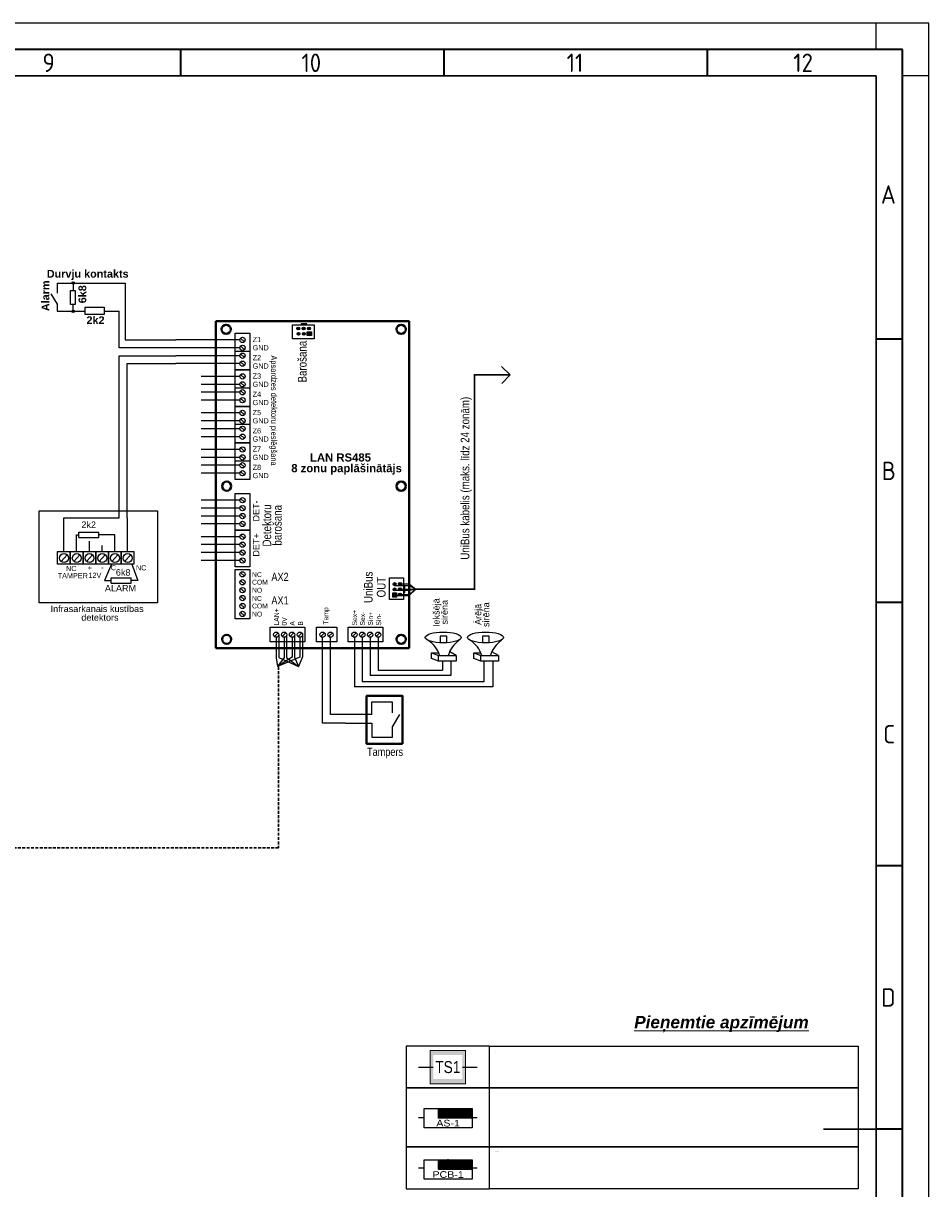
# Model space of a CAD drawing. Header units: millimetres. Extents: x -1662057 to -197461, y -941126 to 63888.
# Tile 14 of 209: x -1571886 to -1548560, y -872208 to -842181. Entities that reach past the tile are written whole.
import ezdxf
from ezdxf.enums import TextEntityAlignment as Align

# ---------------------------------------------------------------- set-up
doc = ezdxf.new("R2018")
doc.units = ezdxf.units.MM
doc.set_wipeout_variables(frame=1)
doc.linetypes.add('( DASHED )', pattern=[0.75, 0.5, -0.25])
doc.layers.get('0').update_dxf_attribs({"linetype": 'CONTINUOUS'})
for name, color, linetype, lineweight in [('1-VS', 174, 'CONTINUOUS', 9), ('AS_kabelis', 16, 'CONTINUOUS', 15), ('Izolacija', 250, 'CONTINUOUS', 9), ('UAS_Text', 7, 'CONTINUOUS', 9), ('VS_AS', 5, 'CONTINUOUS', 25)]:
    doc.layers.add(name, color=color, linetype=linetype, lineweight=lineweight)
for name, color, linetype in [('ESS AS', 5, 'CONTINUOUS'), ('Rasējuma lapa', 7, 'CONTINUOUS'), ('VS-AS_Iekartas', 5, 'CONTINUOUS'), ('VS_Apzimejumi', 7, 'CONTINUOUS')]:
    doc.layers.add(name, color=color, linetype=linetype)
doc.layers.add('VS_Info', color=21, linetype='CONTINUOUS', plot=False)
doc.styles.add('1', font='ariali.ttf')
doc.styles.add('ARIAL', font='arialbd.ttf')
doc.styles.add('DEL_Arial Narrow', font='ARIALN.TTF')
doc.styles.add('ISO', font='iso')
doc.styles.add('LV', font='arial.ttf')

# ---------------------------------------------------------------- blocks, each defined once
blk = doc.blocks.new('A2_L')
at = {"layer": 'Rasējuma lapa'}
for p, q in [((0, 420), (-594, 420)), ((-10, 415), (-10, 420)), ((0, 0), (0, 420)), ((0, 410), (-5, 410))]:
    blk.add_line(p, q, dxfattribs=at)
at = {"layer": 'Rasējuma lapa', "lineweight": 35}
for p, q in [((-5, 415), (-579, 415)), ((-142, 410), (-142, 415)), ((-92, 410), (-92, 415)), ((-42, 410), (-42, 415)), ((-5, 5), (-5, 415)), ((-5, 360), (-10, 360)), ((-5, 310), (-10, 310)), ((-5, 260), (-10, 260)), ((-5, 210), (-10, 210))]:
    blk.add_line(p, q, dxfattribs=at)
at = {"layer": 'Rasējuma lapa', "lineweight": 30}
for p, q in [((-10, 410), (-574, 410)), ((-10, 10), (-10, 410)), ((-20, 210), (-10, 210))]:
    blk.add_line(p, q, dxfattribs=at)
at = {"layer": 'Rasējuma lapa', "style": 'ISO'}
for s, p in [('9', (-168.28, 410.75)), ('10', (-119.1, 410.75)), ('11', (-68.75, 410.75)), ('12', (-25.71, 410.75)), ('A', (-9.07, 385.75)), ('B', (-8.9, 333.25)), ('C', (-8.64, 283.25)), ('D', (-9, 233.25))]:
    blk.add_text(s, height=3.5, dxfattribs=at).set_placement(p)
blk = doc.blocks.new('*U1302')
at = {"layer": 'Rasējuma lapa'}
blk.add_blockref('A2_L', (0, 0), dxfattribs=at)
blk = doc.blocks.new('*U1708')
at = {"layer": 'VS_Apzimejumi', "ltscale": 25}
blk.add_lwpolyline([(-1700, 0), (-1700, -1200), (0, -1200), (0, 0), (-1700, 0)], dxfattribs=at)
at = {"layer": 'VS_Apzimejumi'}
blk.add_lwpolyline([(0, 0), (7500, 0), (7500, -1200), (0, -1200), (0, 0)], dxfattribs=at)
at = {"layer": 'VS_Info'}
blk.add_line((-1445, -600), (-255, -600), dxfattribs=at)
blk.add_lwpolyline([(-850, -425), (-850, -775)], dxfattribs=at)
at = {"lineweight": 30, "flags": 104}
blk.add_attdef('NOSAUKUMS', text='', height=200, dxfattribs=at).set_placement((121, -99), align=Align.TOP_LEFT)
blk = doc.blocks.new('DEL_VS-AS_kontroles_panelis')
blk.add_wipeout([(-326, 261), (326, 261), (326, -1), (-326, -1)]).dxf.layer = 'AS_kabelis'
at = {"layer": 'VS-AS_Iekartas', "color": 0}
for p, q in [((-325, 260), (325, 260)), ((-325, 0), (-325, 260)), ((-130, 252), (-122, 260)), ((-130, 229), (-99, 260)), ((-130, 207), (-77, 260)), ((-130, 184), (-54, 260)), ((-130, 162), (-32, 260)), ((-130, 139), (-9, 260)), ((-18, 130), (-130, 242)), ((-40, 130), (-130, 220)), ((-63, 130), (-130, 197)), ((-85, 130), (-130, 175)), ((5, 130), (-125, 260)), ((-117, 130), (13, 260)), ((27, 130), (-103, 260)), ((-95, 130), (35, 260)), ((50, 130), (-80, 260)), ((-72, 130), (58, 260)), ((72, 130), (-58, 260)), ((-50, 130), (80, 260)), ((95, 130), (-35, 260)), ((-27, 130), (103, 260)), ((117, 130), (-13, 260)), ((-5, 130), (125, 260)), ((139, 130), (9, 260)), ((18, 130), (148, 260)), ((162, 130), (32, 260)), ((40, 130), (170, 260)), ((184, 130), (54, 260)), ((63, 130), (193, 260)), ((207, 130), (77, 260)), ((85, 130), (215, 260)), ((229, 130), (99, 260)), ((108, 130), (238, 260)), ((252, 130), (122, 260)), ((130, 130), (260, 260)), ((274, 130), (144, 260)), ((152, 130), (282, 260)), ((297, 130), (167, 260)), ((175, 130), (305, 260)), ((319, 130), (189, 260)), ((197, 130), (325, 258)), ((325, 146), (211, 260)), ((220, 130), (325, 235)), ((325, 169), (234, 260)), ((242, 130), (325, 213)), ((325, 191), (256, 260)), ((265, 130), (325, 190)), ((325, 214), (279, 260)), ((287, 130), (325, 168)), ((325, 236), (301, 260)), ((325, 259), (324, 260)), ((325, 260), (325, 0)), ((325, 0), (-325, 0)), ((-108, 130), (-130, 152)), ((310, 130), (325, 145))]:
    blk.add_line(p, q, dxfattribs=at)
blk.add_lwpolyline([(-130, 260), (325, 260), (325, 130), (-130, 130)], close=True, dxfattribs=at)
at = {"layer": 'VS-AS_Iekartas', "color": 0, "style": 'DEL_Arial Narrow', "width": 1.4}
blk.add_attdef('TIPS', text='', height=90, dxfattribs=at).set_placement((0, -10), align=Align.BOTTOM_CENTER)
blk = doc.blocks.new('*U1709')
at = {"layer": 'VS_Apzimejumi', "ltscale": 25}
blk.add_lwpolyline([(-1700, 0), (-1700, -850), (0, -850), (0, 0), (-1700, 0)], dxfattribs=at)
at = {"layer": 'VS_Apzimejumi'}
blk.add_lwpolyline([(0, 0), (7500, 0), (7500, -850), (0, -850), (0, 0)], dxfattribs=at)
at = {"layer": 'VS_Info'}
blk.add_line((-1445, -425), (-255, -425), dxfattribs=at)
blk.add_lwpolyline([(-850, -250), (-850, -600)], dxfattribs=at)
at = {"lineweight": 30, "flags": 104}
blk.add_attdef('NOSAUKUMS', text='', height=200, dxfattribs=at).set_placement((121, -99), align=Align.TOP_LEFT)
blk = doc.blocks.new('A$C7E0A7937')
at = {"layer": 'Izolacija', "ltscale": 5, "true_color": 0xffffff}
h = blk.add_hatch(color=7, dxfattribs=at)
h.dxf.hatch_style = 1
h.paths.add_polyline_path([(399, 375), (-399, 375), (-399, -375), (399, -375)])
at = {"layer": '1-VS', "color": 5, "lineweight": 20, "ltscale": 20, "const_width": 22.5}
blk.add_lwpolyline([(-399, -375), (399, -375), (399, 375), (-399, 375)], close=True, dxfattribs=at)
at = {"layer": '1-VS', "color": 251, "lineweight": 20, "ltscale": 20}
blk.add_lwpolyline([(-399, -375), (399, -375), (399, 375), (-399, 375)], close=True, dxfattribs=at)
at = {"layer": 'UAS_Text', "color": 251, "lineweight": 9, "insert": (1, -1), "char_height": 270, "width": 385.23, "attachment_point": 5, "bg_fill": 3, "box_fill_scale": 1.5, "bg_fill_color": 256, "bg_fill_transparency": 0}
blk.add_mtext('{\\fArial Narrow|b0|i0|c186|p34;\\C5;TS1}', dxfattribs=at)

msp = doc.modelspace()

# ---------------------------------------------------------------- hatches: boundary and pattern name
at = {"layer": 'ESS AS', "ltscale": 10}
h = msp.add_hatch(color=0, dxfattribs=at)
edge = h.paths.add_edge_path()
edge.add_arc((-1570598.67859, -848873.53841), 32.66128, 0, 360)
h = msp.add_hatch(color=0, dxfattribs=at)
edge = h.paths.add_edge_path()
edge.add_arc((-1570598.67859, -849600.7157), 32.66128, 0, 360)
at = {"layer": 'ESS AS', "linetype": 'Continuous'}
h = msp.add_hatch(color=250, dxfattribs=at)
edge = h.paths.add_edge_path()
edge.add_arc((-1564801.42539, -850046.09253), 36.8572, 0, 360)
h = msp.add_hatch(color=250, dxfattribs=at)
edge = h.paths.add_edge_path()
edge.add_arc((-1564663.57041, -850046.09253), 36.8572, 0, 360)
h = msp.add_hatch(color=250, dxfattribs=at)
edge = h.paths.add_edge_path()
edge.add_arc((-1564525.71544, -850046.09253), 36.8572, 0, 360)
h = msp.add_hatch(color=250, dxfattribs=at)
edge = h.paths.add_edge_path()
edge.add_arc((-1564796.1725, -850182.75826), 36.8572, 0, 360)
h = msp.add_hatch(color=250, dxfattribs=at)
edge = h.paths.add_edge_path()
edge.add_arc((-1564658.31753, -850182.75826), 36.8572, 0, 360)
for points in [[(-1564571.83501, -850134.4797), (-1564461.46919, -850134.4797), (-1564461.46919, -850226.81844), (-1564571.83501, -850226.81844)], [(-1562270.89587, -856852.88983), (-1562270.89587, -856963.25565), (-1562363.23461, -856963.25565), (-1562363.23461, -856852.88983)]]:
    msp.add_hatch(color=0, dxfattribs=at).paths.add_polyline_path(points)
h = msp.add_hatch(color=250, dxfattribs=at)
edge = h.paths.add_edge_path()
edge.add_arc((-1562319.17443, -856628.55234), 36.8572, 270, 630)
h = msp.add_hatch(color=250, dxfattribs=at)
edge = h.paths.add_edge_path()
edge.add_arc((-1562182.5087, -856623.29945), 36.8572, 270, 630)
h = msp.add_hatch(color=250, dxfattribs=at)
edge = h.paths.add_edge_path()
edge.add_arc((-1562319.17443, -856766.40731), 36.8572, 270, 630)
h = msp.add_hatch(color=250, dxfattribs=at)
edge = h.paths.add_edge_path()
edge.add_arc((-1562182.5087, -856761.15443), 36.8572, 270, 630)
h = msp.add_hatch(color=250, dxfattribs=at)
edge = h.paths.add_edge_path()
edge.add_arc((-1562182.5087, -856899.00941), 36.8572, 270, 630)

# ---------------------------------------------------------------- linework, layer by layer
at = {"layer": 'ESS AS', "color": 0, "ltscale": 10}
for p, q in [((-1571179.68067, -849150.48353), (-1571015.93416, -849415.06875)), ((-1571010.96509, -848873.53841), (-1569258.97372, -848873.53841)), ((-1571010.96509, -848873.53841), (-1571010.96509, -849134.41547)), ((-1570666.73551, -849065.13719), (-1570546.38219, -849065.13719)), ((-1570666.73551, -849426.09024), (-1570666.73551, -849065.13719)), ((-1570598.67859, -848873.53841), (-1570598.67859, -849065.13719)), ((-1570546.38219, -849065.13719), (-1570546.38219, -849426.09024)), ((-1571015.93416, -849415.06875), (-1571015.93416, -849600.7157)), ((-1570546.38219, -849426.09024), (-1570666.73551, -849426.09024)), ((-1570598.67859, -849600.7157), (-1570598.67859, -849426.09024)), ((-1571015.93416, -849600.7157), (-1570287.78462, -849600.7157)), ((-1570287.78462, -849682.26356), (-1570287.78462, -849495.48875)), ((-1570287.78462, -849495.48875), (-1569798.71128, -849495.48875)), ((-1570287.78462, -849495.48875), (-1569798.71128, -849495.48875)), ((-1569798.71128, -849682.26356), (-1570287.78462, -849682.26356)), ((-1569798.71128, -849495.48875), (-1569798.71128, -849682.26356)), ((-1569798.71128, -849595.66076), (-1569416.04763, -849595.66076))]:
    msp.add_line(p, q, dxfattribs=at)
at = {"layer": 'ESS AS', "color": 0, "linetype": 'Continuous'}
for p, q in [((-1569258.97372, -848873.53841), (-1569258.97372, -850338.60924)), ((-1569416.04763, -850542.49275), (-1569416.04763, -849595.66076)), ((-1564953.29609, -849954.331), (-1564396.26843, -849954.331)), ((-1564953.29609, -850313.46088), (-1564953.29609, -849954.331)), ((-1564396.26843, -849954.331), (-1564396.26843, -850313.46088)), ((-1569258.97372, -850338.60924), (-1567958.25841, -850338.60924)), ((-1564396.26843, -850313.46088), (-1564953.29609, -850313.46088)), ((-1567958.25841, -850542.49275), (-1569416.04763, -850542.49275)), ((-1569416.04763, -854926.31419), (-1569416.04763, -850746.37625)), ((-1569416.04763, -850746.37625), (-1567958.25841, -850746.37625)), ((-1569212.4016, -854926.31419), (-1569212.4016, -850950.25976)), ((-1569212.4016, -850950.25976), (-1567958.25841, -850950.25976)), ((-1571478.96259, -857113.49525), (-1571478.96259, -854739.323)), ((-1571478.96259, -854739.323), (-1568425.34455, -854739.323)), ((-1568425.34455, -854739.323), (-1568425.34455, -857113.49525)), ((-1571003.61065, -856115.86541), (-1571003.61065, -855788.12262)), ((-1571003.61065, -855788.12262), (-1570675.69325, -855788.12262)), ((-1570914.41606, -856044.12687), (-1570757.87024, -855876.2485)), ((-1570675.69325, -855788.12262), (-1570675.69325, -856115.86541)), ((-1570675.69325, -855788.12262), (-1570347.77586, -855788.12262)), ((-1570675.69325, -856115.86541), (-1570675.69325, -855788.12262)), ((-1570586.49866, -856044.12687), (-1570429.95284, -855876.2485)), ((-1570347.77586, -855788.12262), (-1570019.85847, -855788.12262)), ((-1570347.77586, -856115.86541), (-1570347.77586, -855788.12262)), ((-1570347.77586, -855788.12262), (-1570347.77586, -856115.86541)), ((-1570258.58127, -856044.12687), (-1570102.03545, -855876.2485)), ((-1570019.85847, -856115.86541), (-1570019.85847, -855788.12262)), ((-1570019.85847, -855788.12262), (-1570019.85847, -856115.86541)), ((-1570019.85847, -855788.12262), (-1569691.94107, -855788.12262)), ((-1569930.66388, -856044.12687), (-1569774.11805, -855876.2485)), ((-1569691.94107, -855788.12262), (-1569691.94107, -856115.86541)), ((-1569691.94107, -855788.12262), (-1569364.02368, -855788.12262)), ((-1569691.94107, -856115.86541), (-1569691.94107, -855788.12262)), ((-1569602.74648, -856044.12687), (-1569446.20066, -855876.2485)), ((-1569364.02368, -855788.12262), (-1569364.02368, -856115.86541)), ((-1569364.02368, -855788.12262), (-1569036.10628, -855788.12262)), ((-1569364.02368, -856115.86541), (-1569364.02368, -855788.12262)), ((-1569274.82909, -856044.12687), (-1569118.28326, -855876.2485)), ((-1569036.10628, -855788.12262), (-1569036.10628, -856115.86541)), ((-1570675.69325, -856115.86541), (-1571003.61065, -856115.86541)), ((-1570347.77586, -856115.86541), (-1570675.69325, -856115.86541)), ((-1570019.85847, -856115.86541), (-1570347.77586, -856115.86541)), ((-1569691.94107, -856115.86541), (-1570019.85847, -856115.86541)), ((-1569364.02368, -856115.86541), (-1569691.94107, -856115.86541)), ((-1569036.10628, -856115.86541), (-1569364.02368, -856115.86541)), ((-1562449.87706, -857028.45642), (-1562449.87706, -856471.42875)), ((-1562449.87706, -856471.42875), (-1562090.74717, -856471.42875)), ((-1562090.74717, -856471.42875), (-1562090.74717, -857028.45642)), ((-1568425.34455, -857113.49525), (-1571478.96259, -857113.49525)), ((-1562090.74717, -857028.45642), (-1562449.87706, -857028.45642)), ((-1564334.57872, -858120.34971), (-1564334.57872, -857743.71099)), ((-1564334.57872, -857743.71099), (-1563806.3564, -857743.71099)), ((-1563806.3564, -857743.71099), (-1563806.3564, -858120.34971)), ((-1563806.3564, -858120.34971), (-1564334.57872, -858120.34971)), ((-1564175.13835, -860217.05423), (-1564175.13835, -858003.5283)), ((-1563971.25484, -859994.28839), (-1563971.25484, -858010.76383)), ((-1563356.42418, -858001.6979), (-1563356.42418, -859280.7502)), ((-1563152.54068, -858001.6979), (-1563152.54068, -859135.80528)), ((-1562948.65717, -858001.6979), (-1562948.65717, -858988.47131)), ((-1562744.77367, -858001.6979), (-1562744.77367, -858843.52639)), ((-1561147.35417, -857972.24586), (-1561147.35417, -858144.97423)), ((-1560974.45408, -857972.24586), (-1561147.35417, -857972.24586)), ((-1560974.45408, -858140.86163), (-1560974.45408, -857972.24586)), ((-1560058.51376, -857972.24586), (-1560058.51376, -858144.97423)), ((-1559885.61367, -857972.24586), (-1560058.51376, -857972.24586)), ((-1559885.61367, -858140.86163), (-1559885.61367, -857972.24586)), ((-1561369.65415, -858404.06679), (-1561185.2885, -858404.06679)), ((-1561369.65415, -858404.06679), (-1561188.52086, -858465.75552)), ((-1561369.65415, -858543.89455), (-1561369.65415, -858404.06679)), ((-1560735.68742, -858465.75552), (-1560900.98704, -858375.92742)), ((-1560280.81374, -858404.06679), (-1560096.44809, -858404.06679)), ((-1560280.81374, -858404.06679), (-1560099.68045, -858465.75552)), ((-1560280.81374, -858543.89455), (-1560280.81374, -858404.06679)), ((-1559646.84701, -858465.75552), (-1559812.14663, -858375.92742)), ((-1561188.52086, -858617.92098), (-1561369.65415, -858543.89455)), ((-1560099.68045, -858617.92098), (-1560280.81374, -858543.89455)), ((-1563583.68643, -860217.05423), (-1564175.13835, -860217.05423)), ((-1563274.58421, -859994.28839), (-1563971.25484, -859994.28839))]:
    msp.add_line(p, q, dxfattribs=at)
at = {"layer": 'ESS AS', "color": 0, "linetype": 'Continuous', "lineweight": 40}
for p, q in [((-1566929.65813, -849852.74351), (-1561943.60961, -849852.74351)), ((-1566929.65813, -849852.74351), (-1566929.65813, -858284.20877)), ((-1561943.60961, -849852.74351), (-1561943.60961, -858284.20877)), ((-1566929.65813, -858284.20877), (-1561943.60961, -858284.20877))]:
    msp.add_line(p, q, dxfattribs=at)
at = {"layer": 'ESS AS', "color": 0, "linetype": 'Continuous', "ltscale": 10}
for p, q in [((-1566050.8763, -850639.19967), (-1566427.51502, -850639.19967)), ((-1566050.8763, -851580.2006), (-1566427.51502, -851580.2006)), ((-1566050.8763, -852521.20152), (-1566427.51502, -852521.20152)), ((-1566050.8763, -853462.20244), (-1566427.51502, -853462.20244)), ((-1570839.65195, -855788.12262), (-1570839.65195, -854926.31419)), ((-1570839.65195, -854926.31419), (-1569416.04763, -854926.31419)), ((-1570564.20919, -854926.31419), (-1570492.64993, -854926.31419)), ((-1569212.4016, -854926.31419), (-1569212.4016, -855788.12262)), ((-1570511.73456, -855788.12262), (-1570511.73456, -855364.24273)), ((-1570511.73456, -855364.24273), (-1570457.84373, -855364.24273)), ((-1570457.84373, -855433.45876), (-1570457.84373, -855295.02669)), ((-1570457.84373, -855295.02669), (-1569938.60867, -855295.02669)), ((-1570457.84373, -855433.45876), (-1569938.60867, -855433.45876)), ((-1569938.60867, -855433.45876), (-1569938.60867, -855295.02669)), ((-1569527.98238, -855364.24273), (-1569938.60867, -855364.24273)), ((-1569527.98238, -855788.12262), (-1569527.98238, -855364.24273)), ((-1570183.81716, -855667.41638), (-1570183.81716, -855524.66681)), ((-1570183.81716, -855788.12262), (-1570183.81716, -855667.41638)), ((-1569855.89977, -855788.12262), (-1569855.89977, -855636.6493)), ((-1569617.36883, -856115.86541), (-1569789.83263, -856537.59706)), ((-1569092.38885, -856115.86541), (-1568938.21473, -856537.59706)), ((-1569789.83263, -856537.59706), (-1569624.52524, -856537.59706)), ((-1569623.64121, -856603.47286), (-1569623.64121, -856465.04079)), ((-1569623.64121, -856465.04079), (-1569104.40614, -856465.04079)), ((-1569623.64121, -856603.47286), (-1569104.40614, -856603.47286)), ((-1569104.40614, -856603.47286), (-1569104.40614, -856465.04079)), ((-1568938.21473, -856537.59706), (-1569103.52212, -856537.59706)), ((-1561086.04726, -858617.92098), (-1561086.04726, -858843.52639)), ((-1560867.69985, -858617.92098), (-1560867.69985, -858988.47131)), ((-1560008.76042, -859135.80528), (-1560008.76042, -858617.92098)), ((-1559789.74321, -858617.92098), (-1559789.74321, -859280.7502)), ((-1560867.69985, -858988.47131), (-1562948.65717, -858988.47131)), ((-1562744.77367, -858843.52639), (-1561489.15121, -858843.52639)), ((-1561664.80426, -858843.52639), (-1561086.04726, -858843.52639)), ((-1559789.74321, -859280.7502), (-1563356.42418, -859280.7502)), ((-1563152.54068, -859135.80528), (-1560008.76042, -859135.80528)), ((-1562904.93331, -859994.28839), (-1562904.93331, -859661.50897)), ((-1562904.93331, -859661.50897), (-1562384.45337, -859661.50897)), ((-1562384.45337, -859661.50897), (-1562384.45337, -859949.17427)), ((-1563583.68643, -860217.05423), (-1562902.37117, -860217.05423)), ((-1562904.93331, -859994.28839), (-1563274.58421, -859994.28839)), ((-1562902.37117, -860217.05423), (-1562902.37117, -860574.14685)), ((-1562372.20604, -860310.55386), (-1562182.38295, -859992.04949)), ((-1562372.20604, -860574.14685), (-1562372.20604, -860310.55386)), ((-1562902.37117, -860574.14685), (-1562372.20604, -860574.14685))]:
    msp.add_line(p, q, dxfattribs=at)
at = {"layer": 'ESS AS', "color": 5, "linetype": 'Continuous'}
for p, q in [((-1559564.0343, -851027.57365), (-1559341.91752, -851240.91272)), ((-1559341.91752, -851240.91272), (-1559553.67667, -851461.38458))]:
    msp.add_line(p, q, dxfattribs=at)
at = {"layer": 'ESS AS', "color": 6, "linetype": 'Continuous'}
for p, q in [((-1565369.96968, -858001.6979), (-1565369.96968, -858526.98418)), ((-1565304.65437, -857953.01025), (-1565304.65437, -858523.09157)), ((-1565166.08617, -858001.6979), (-1565166.08617, -858524.2129)), ((-1565100.77086, -857953.01025), (-1565100.77086, -858520.3203)), ((-1564962.20267, -858001.6979), (-1564962.20267, -858515.89763)), ((-1564896.88735, -857953.01025), (-1564896.88735, -858512.00503)), ((-1564758.31916, -858001.6979), (-1564758.31916, -858510.35436)), ((-1564693.00385, -857953.01025), (-1564693.00385, -858506.46176)), ((-1565369.96968, -858526.98418), (-1565338.28852, -858752.17114)), ((-1564758.31916, -858510.35436), (-1565338.28852, -858752.17114)), ((-1564962.20267, -858515.89763), (-1565338.28852, -858752.17114)), ((-1565166.08617, -858524.2129), (-1565338.28852, -858752.17114)), ((-1565304.65437, -858523.09157), (-1564792.93823, -858757.44721)), ((-1565100.77086, -858520.3203), (-1564792.93823, -858757.44721)), ((-1564896.88735, -858512.00503), (-1564792.93823, -858757.44721)), ((-1564693.00385, -858506.46176), (-1564792.93823, -858757.44721))]:
    msp.add_line(p, q, dxfattribs=at)
at = {"layer": 'ESS AS', "color": 0, "linetype": 'Continuous'}
for points in [[(-1564728.44167, -849954.331), (-1564578.05562, -849954.331), (-1564578.05562, -849921.37727), (-1564728.44167, -849921.37727)], [(-1566427.51502, -850168.69921), (-1566050.8763, -850168.69921), (-1566050.8763, -851109.70013), (-1566427.51502, -851109.70013)], [(-1566427.51502, -850168.69921), (-1566050.8763, -850168.69921), (-1566050.8763, -851109.70013), (-1566427.51502, -851109.70013)], [(-1564571.83501, -850134.4797), (-1564461.46919, -850134.4797), (-1564461.46919, -850226.81844), (-1564571.83501, -850226.81844)], [(-1566427.51502, -851109.70013), (-1566050.8763, -851109.70013), (-1566050.8763, -852050.70106), (-1566427.51502, -852050.70106)], [(-1566427.51502, -851109.70013), (-1566050.8763, -851109.70013), (-1566050.8763, -852050.70106), (-1566427.51502, -852050.70106)], [(-1566427.51502, -852050.70106), (-1566050.8763, -852050.70106), (-1566050.8763, -852991.70198), (-1566427.51502, -852991.70198)], [(-1566427.51502, -852050.70106), (-1566050.8763, -852050.70106), (-1566050.8763, -852991.70198), (-1566427.51502, -852991.70198)], [(-1566427.51502, -852991.70198), (-1566050.8763, -852991.70198), (-1566050.8763, -853932.7029), (-1566427.51502, -853932.7029)], [(-1566427.51502, -852991.70198), (-1566050.8763, -852991.70198), (-1566050.8763, -853932.7029), (-1566427.51502, -853932.7029)], [(-1566427.51502, -854299.10078), (-1566050.8763, -854299.10078), (-1566050.8763, -855240.1017), (-1566427.51502, -855240.1017)], [(-1566427.51502, -854299.10078), (-1566050.8763, -854299.10078), (-1566050.8763, -855240.1017), (-1566427.51502, -855240.1017)], [(-1566427.51502, -855240.1017), (-1566050.8763, -855240.1017), (-1566050.8763, -856181.10262), (-1566427.51502, -856181.10262)], [(-1566427.51502, -855240.1017), (-1566050.8763, -855240.1017), (-1566050.8763, -856181.10262), (-1566427.51502, -856181.10262)], [(-1566427.51502, -856255.11185), (-1566050.8763, -856255.11185), (-1566050.8763, -857522.9523), (-1566427.51502, -857522.9523)], [(-1562270.89587, -856852.88983), (-1562270.89587, -856963.25565), (-1562363.23461, -856963.25565), (-1562363.23461, -856852.88983)], [(-1562090.74717, -856696.28317), (-1562090.74717, -856846.66922), (-1562057.79344, -856846.66922), (-1562057.79344, -856696.28317)], [(-1564634.78653, -857743.71099), (-1564634.78653, -858120.34971), (-1565529.41005, -858120.34971), (-1565529.41005, -857743.71099)], [(-1562621.24103, -857743.71099), (-1562621.24103, -858120.34971), (-1563515.86456, -858120.34971), (-1563515.86456, -857743.71099)], [(-1560735.68742, -858617.92098), (-1561188.52086, -858617.92098), (-1561188.52086, -858465.75552), (-1560735.68742, -858465.75552)], [(-1559646.84701, -858617.92098), (-1560099.68045, -858617.92098), (-1560099.68045, -858465.75552), (-1559646.84701, -858465.75552)]]:
    msp.add_lwpolyline(points, close=True, dxfattribs=at)
at = {"layer": 'ESS AS', "color": 0, "linetype": 'Continuous', "ltscale": 50}
for points in [[(-1566305.83735, -850338.60924), (-1567958.25841, -850338.60924)], [(-1566305.83735, -850338.60924), (-1567958.25841, -850338.60924)], [(-1566305.83735, -850542.49275), (-1567958.25841, -850542.49275)], [(-1566305.83735, -850542.49275), (-1567958.25841, -850542.49275)], [(-1566305.83735, -850746.37625), (-1567958.25841, -850746.37625)], [(-1566305.83735, -850746.37625), (-1567958.25841, -850746.37625)], [(-1566305.83735, -850950.25976), (-1567958.25841, -850950.25976)], [(-1566305.83735, -850950.25976), (-1567958.25841, -850950.25976)], [(-1566305.83735, -851279.61016), (-1567307.54668, -851279.61016)], [(-1566305.83735, -851279.61016), (-1567307.54668, -851279.61016)], [(-1566305.83735, -851483.49367), (-1567307.54668, -851483.49367)], [(-1566305.83735, -851483.49367), (-1567307.54668, -851483.49367)], [(-1566305.83735, -851687.37718), (-1567307.54668, -851687.37718)], [(-1566305.83735, -851687.37718), (-1567307.54668, -851687.37718)], [(-1566305.83735, -851891.26068), (-1567307.54668, -851891.26068)], [(-1566305.83735, -851891.26068), (-1567307.54668, -851891.26068)], [(-1566305.83735, -852220.61108), (-1567307.54668, -852220.61108)], [(-1566305.83735, -852220.61108), (-1567307.54668, -852220.61108)], [(-1566305.83735, -852424.49459), (-1567307.54668, -852424.49459)], [(-1566305.83735, -852424.49459), (-1567307.54668, -852424.49459)], [(-1566305.83735, -852628.3781), (-1567307.54668, -852628.3781)], [(-1566305.83735, -852628.3781), (-1567307.54668, -852628.3781)], [(-1566305.83735, -852832.2616), (-1567307.54668, -852832.2616)], [(-1566305.83735, -852832.2616), (-1567307.54668, -852832.2616)], [(-1566305.83735, -853161.61201), (-1567307.54668, -853161.61201)], [(-1566305.83735, -853161.61201), (-1567307.54668, -853161.61201)], [(-1566305.83735, -853365.49551), (-1567307.54668, -853365.49551)], [(-1566305.83735, -853365.49551), (-1567307.54668, -853365.49551)], [(-1566305.83735, -853569.37902), (-1567307.54668, -853569.37902)], [(-1566305.83735, -853569.37902), (-1567307.54668, -853569.37902)], [(-1566305.83735, -853773.26252), (-1567307.54668, -853773.26252)], [(-1566305.83735, -853773.26252), (-1567307.54668, -853773.26252)], [(-1566305.83735, -854469.01081), (-1567307.54668, -854469.01081)], [(-1566305.83735, -854469.01081), (-1567307.54668, -854469.01081)], [(-1566305.83735, -854672.89431), (-1567307.54668, -854672.89431)], [(-1566305.83735, -854672.89431), (-1567307.54668, -854672.89431)], [(-1566305.83735, -854876.77782), (-1567307.54668, -854876.77782)], [(-1566305.83735, -854876.77782), (-1567307.54668, -854876.77782)], [(-1566305.83735, -855080.66132), (-1567307.54668, -855080.66132)], [(-1566305.83735, -855080.66132), (-1567307.54668, -855080.66132)], [(-1566305.83735, -855410.01173), (-1567307.54668, -855410.01173)], [(-1566305.83735, -855410.01173), (-1567307.54668, -855410.01173)], [(-1566305.83735, -855613.89523), (-1567307.54668, -855613.89523)], [(-1566305.83735, -855613.89523), (-1567307.54668, -855613.89523)], [(-1566305.83735, -855817.77874), (-1567307.54668, -855817.77874)], [(-1566305.83735, -855817.77874), (-1567307.54668, -855817.77874)], [(-1566305.83735, -856021.66225), (-1567307.54668, -856021.66225)], [(-1566305.83735, -856021.66225), (-1567307.54668, -856021.66225)]]:
    msp.add_lwpolyline(points, dxfattribs=at)
at = {"layer": 'ESS AS', "color": 0, "linetype": 'Continuous'}
for points in [[(-1566189.50458, -850386.81628), (-1566285.86088, -850290.40221)], [(-1566189.50458, -850386.81628), (-1566285.86088, -850290.40221)], [(-1566189.50458, -850590.69979), (-1566285.86088, -850494.28571)], [(-1566189.50458, -850590.69979), (-1566285.86088, -850494.28571)], [(-1566189.50458, -850794.58329), (-1566285.86088, -850698.16922)], [(-1566189.50458, -850794.58329), (-1566285.86088, -850698.16922)], [(-1566189.50458, -850998.4668), (-1566285.86088, -850902.05272)], [(-1566189.50458, -850998.4668), (-1566285.86088, -850902.05272)], [(-1566189.50458, -851327.8172), (-1566285.86088, -851231.40313)], [(-1566189.50458, -851327.8172), (-1566285.86088, -851231.40313)], [(-1566189.50458, -851531.70071), (-1566285.86088, -851435.28663)], [(-1566189.50458, -851531.70071), (-1566285.86088, -851435.28663)], [(-1566189.50458, -851735.58421), (-1566285.86088, -851639.17014)], [(-1566189.50458, -851735.58421), (-1566285.86088, -851639.17014)], [(-1566189.50458, -851939.46772), (-1566285.86088, -851843.05364)], [(-1566189.50458, -851939.46772), (-1566285.86088, -851843.05364)], [(-1566189.50458, -852268.81812), (-1566285.86088, -852172.40405)], [(-1566189.50458, -852268.81812), (-1566285.86088, -852172.40405)], [(-1566189.50458, -852472.70163), (-1566285.86088, -852376.28755)], [(-1566189.50458, -852472.70163), (-1566285.86088, -852376.28755)], [(-1566189.50458, -852676.58513), (-1566285.86088, -852580.17106)], [(-1566189.50458, -852676.58513), (-1566285.86088, -852580.17106)], [(-1566189.50458, -852880.46864), (-1566285.86088, -852784.05456)], [(-1566189.50458, -852880.46864), (-1566285.86088, -852784.05456)], [(-1566189.50458, -853209.81904), (-1566285.86088, -853113.40497)], [(-1566189.50458, -853209.81904), (-1566285.86088, -853113.40497)], [(-1566189.50458, -853413.70255), (-1566285.86088, -853317.28847)], [(-1566189.50458, -853413.70255), (-1566285.86088, -853317.28847)], [(-1566189.50458, -853617.58605), (-1566285.86088, -853521.17198)], [(-1566189.50458, -853617.58605), (-1566285.86088, -853521.17198)], [(-1566189.50458, -853821.46956), (-1566285.86088, -853725.05548)], [(-1566189.50458, -853821.46956), (-1566285.86088, -853725.05548)], [(-1566189.50458, -854517.21785), (-1566285.86088, -854420.80377)], [(-1566189.50458, -854517.21785), (-1566285.86088, -854420.80377)], [(-1566189.50458, -854721.10135), (-1566285.86088, -854624.68728)], [(-1566189.50458, -854721.10135), (-1566285.86088, -854624.68728)], [(-1566189.50458, -854924.98486), (-1566285.86088, -854828.57078)], [(-1566189.50458, -854924.98486), (-1566285.86088, -854828.57078)], [(-1566189.50458, -855128.86836), (-1566285.86088, -855032.45429)], [(-1566189.50458, -855128.86836), (-1566285.86088, -855032.45429)], [(-1566189.50458, -855458.21877), (-1566285.86088, -855361.80469)], [(-1566189.50458, -855458.21877), (-1566285.86088, -855361.80469)], [(-1566189.50458, -855662.10227), (-1566285.86088, -855565.6882)], [(-1566189.50458, -855662.10227), (-1566285.86088, -855565.6882)], [(-1566189.50458, -855865.98578), (-1566285.86088, -855769.5717)], [(-1566189.50458, -855865.98578), (-1566285.86088, -855769.5717)], [(-1566189.50458, -856069.86928), (-1566285.86088, -855973.45521)], [(-1566189.50458, -856069.86928), (-1566285.86088, -855973.45521)], [(-1566189.50458, -856426.85152), (-1566285.86088, -856330.43745)], [(-1566189.50458, -856426.85152), (-1566285.86088, -856330.43745)], [(-1566189.50458, -856630.73503), (-1566285.86088, -856534.32095)], [(-1566189.50458, -856630.73503), (-1566285.86088, -856534.32095)], [(-1566189.50458, -856834.61854), (-1566285.86088, -856738.20446)], [(-1566189.50458, -856834.61854), (-1566285.86088, -856738.20446)], [(-1566189.50458, -857038.50204), (-1566285.86088, -856942.08797)], [(-1566189.50458, -857038.50204), (-1566285.86088, -856942.08797)], [(-1566189.50458, -857242.38555), (-1566285.86088, -857145.97147)], [(-1566189.50458, -857242.38555), (-1566285.86088, -857145.97147)], [(-1566189.50458, -857446.26905), (-1566285.86088, -857349.85498)], [(-1566189.50458, -857446.26905), (-1566285.86088, -857349.85498)], [(-1565418.17671, -857981.72143), (-1565321.76264, -857885.36513)], [(-1565418.17671, -857981.72143), (-1565321.76264, -857885.36513)], [(-1565214.29321, -857981.72143), (-1565117.87913, -857885.36513)], [(-1565214.29321, -857981.72143), (-1565117.87913, -857885.36513)], [(-1565010.4097, -857981.72143), (-1564913.99563, -857885.36513)], [(-1565010.4097, -857981.72143), (-1564913.99563, -857885.36513)], [(-1564806.5262, -857981.72143), (-1564710.11212, -857885.36513)], [(-1564806.5262, -857981.72143), (-1564710.11212, -857885.36513)], [(-1564223.34538, -857981.72143), (-1564126.93131, -857885.36513)], [(-1564223.34538, -857981.72143), (-1564126.93131, -857885.36513)], [(-1564019.46188, -857981.72143), (-1563923.0478, -857885.36513)], [(-1564019.46188, -857981.72143), (-1563923.0478, -857885.36513)], [(-1563404.63122, -857981.72143), (-1563308.21714, -857885.36513)], [(-1563404.63122, -857981.72143), (-1563308.21714, -857885.36513)], [(-1563200.74771, -857981.72143), (-1563104.33364, -857885.36513)], [(-1563200.74771, -857981.72143), (-1563104.33364, -857885.36513)], [(-1562996.86421, -857981.72143), (-1562900.45013, -857885.36513)], [(-1562996.86421, -857981.72143), (-1562900.45013, -857885.36513)], [(-1562792.9807, -857981.72143), (-1562696.56663, -857885.36513)], [(-1562792.9807, -857981.72143), (-1562696.56663, -857885.36513)]]:
    msp.add_lwpolyline(points, dxfattribs=at)
at = {"layer": 'ESS AS', "color": 5, "linetype": 'Continuous', "const_width": 42.10832}
msp.add_lwpolyline([(-1561769.32373, -856761.15443), (-1560259.94076, -856761.15443), (-1560259.94076, -851240.91272), (-1559341.91752, -851240.91272)], dxfattribs=at)
at = {"layer": 'ESS AS', "color": 0, "linetype": 'Continuous', "ltscale": 10}
msp.add_lwpolyline([(-1570431.13333, -855882.09839), (-1570428.54249, -855877.58615)], dxfattribs=at)
at = {"layer": 'ESS AS', "color": 5, "linetype": 'Continuous'}
for points in [[(-1562145.6515, -856623.29945), (-1561943.60961, -856623.29945), (-1561769.32373, -856761.15443)], [(-1562319.17443, -856665.40953), (-1561947.81592, -856665.40953), (-1561769.32373, -856761.15443)], [(-1562288.97324, -856787.5341), (-1561944.6828, -856787.5341), (-1561769.32373, -856761.15443)], [(-1562270.89587, -856928.06396), (-1561946.59813, -856928.06396), (-1561769.32373, -856761.15443)], [(-1562145.6515, -856761.15443), (-1561769.32373, -856761.15443)], [(-1562145.6515, -856899.00941), (-1561941.82434, -856899.00941), (-1561769.32373, -856761.15443)]]:
    msp.add_lwpolyline(points, dxfattribs=at)
at = {"layer": 'ESS AS', "color": 0, "linetype": 'Continuous', "lineweight": 40, "ltscale": 10}
msp.add_lwpolyline([(-1562113.0973, -860742.31492), (-1562113.0973, -859509.62782), (-1563042.23104, -859509.62782), (-1563042.23104, -860742.31492)], close=True, dxfattribs=at)
at = {"layer": 'ESS AS', "color": 0, "ltscale": 10}
for centre in [(-1570598.67859, -848873.53841), (-1570598.67859, -849600.7157)]:
    msp.add_circle(centre, 32.66128, dxfattribs=at)
at = {"layer": 'ESS AS', "color": 0, "linetype": 'Continuous', "lineweight": 40}
for centre in [(-1566660.54096, -850065.53764), (-1562151.74353, -850065.53764), (-1566645.87027, -854107.18545), (-1562151.74353, -854107.18545), (-1566645.87027, -858051.8638), (-1562151.74353, -858051.8638)]:
    msp.add_circle(centre, 118.27407, dxfattribs=at)
at = {"layer": 'ESS AS', "color": 250, "linetype": 'Continuous'}
for centre in [(-1564801.42539, -850046.09253), (-1564663.57041, -850046.09253), (-1564525.71544, -850046.09253), (-1564796.1725, -850182.75826), (-1564658.31753, -850182.75826), (-1562319.17443, -856628.55234), (-1562182.5087, -856623.29945), (-1562319.17443, -856766.40731), (-1562182.5087, -856761.15443), (-1562182.5087, -856899.00941)]:
    msp.add_circle(centre, 36.8572, dxfattribs=at)
at = {"layer": 'ESS AS', "color": 0, "linetype": 'Continuous'}
for centre, radius in [((-1566237.68273, -850338.60924), 68.15462), ((-1566237.68273, -850338.60924), 68.15462), ((-1566237.68273, -850542.49275), 68.15462), ((-1566237.68273, -850542.49275), 68.15462), ((-1566237.68273, -850746.37625), 68.15462), ((-1566237.68273, -850746.37625), 68.15462), ((-1566237.68273, -850950.25976), 68.15462), ((-1566237.68273, -850950.25976), 68.15462), ((-1566237.68273, -851279.61016), 68.15462), ((-1566237.68273, -851279.61016), 68.15462), ((-1566237.68273, -851483.49367), 68.15462), ((-1566237.68273, -851483.49367), 68.15462), ((-1566237.68273, -851687.37718), 68.15462), ((-1566237.68273, -851687.37718), 68.15462), ((-1566237.68273, -851891.26068), 68.15462), ((-1566237.68273, -851891.26068), 68.15462), ((-1566237.68273, -852220.61108), 68.15462), ((-1566237.68273, -852220.61108), 68.15462), ((-1566237.68273, -852424.49459), 68.15462), ((-1566237.68273, -852424.49459), 68.15462), ((-1566237.68273, -852628.3781), 68.15462), ((-1566237.68273, -852628.3781), 68.15462), ((-1566237.68273, -852832.2616), 68.15462), ((-1566237.68273, -852832.2616), 68.15462), ((-1566237.68273, -853161.61201), 68.15462), ((-1566237.68273, -853161.61201), 68.15462), ((-1566237.68273, -853365.49551), 68.15462), ((-1566237.68273, -853365.49551), 68.15462), ((-1566237.68273, -853569.37902), 68.15462), ((-1566237.68273, -853569.37902), 68.15462), ((-1566237.68273, -853773.26252), 68.15462), ((-1566237.68273, -853773.26252), 68.15462), ((-1566237.68273, -854469.01081), 68.15462), ((-1566237.68273, -854469.01081), 68.15462), ((-1566237.68273, -854672.89431), 68.15462), ((-1566237.68273, -854672.89431), 68.15462), ((-1566237.68273, -854876.77782), 68.15462), ((-1566237.68273, -854876.77782), 68.15462), ((-1566237.68273, -855080.66132), 68.15462), ((-1566237.68273, -855080.66132), 68.15462), ((-1566237.68273, -855410.01173), 68.15462), ((-1566237.68273, -855410.01173), 68.15462), ((-1566237.68273, -855613.89523), 68.15462), ((-1566237.68273, -855613.89523), 68.15462), ((-1566237.68273, -855817.77874), 68.15462), ((-1566237.68273, -855817.77874), 68.15462), ((-1570836.14315, -855960.18769), 114.77123), ((-1570508.22575, -855960.18769), 114.77123), ((-1570180.30836, -855960.18769), 114.77123), ((-1569852.39096, -855960.18769), 114.77123), ((-1569524.47357, -855960.18769), 114.77123), ((-1569196.55618, -855960.18769), 114.77123), ((-1566237.68273, -856021.66225), 68.15462), ((-1566237.68273, -856021.66225), 68.15462), ((-1566237.68273, -856378.64449), 68.15462), ((-1566237.68273, -856378.64449), 68.15462), ((-1566237.68273, -856582.52799), 68.15462), ((-1566237.68273, -856582.52799), 68.15462), ((-1566237.68273, -856786.4115), 68.15462), ((-1566237.68273, -856786.4115), 68.15462), ((-1566237.68273, -856990.295), 68.15462), ((-1566237.68273, -856990.295), 68.15462), ((-1566237.68273, -857194.17851), 68.15462), ((-1566237.68273, -857194.17851), 68.15462), ((-1566237.68273, -857398.06201), 68.15462), ((-1566237.68273, -857398.06201), 68.15462), ((-1565369.96968, -857933.54328), 68.15462), ((-1565369.96968, -857933.54328), 68.15462), ((-1565166.08617, -857933.54328), 68.15462), ((-1565166.08617, -857933.54328), 68.15462), ((-1564962.20267, -857933.54328), 68.15462), ((-1564962.20267, -857933.54328), 68.15462), ((-1564758.31916, -857933.54328), 68.15462), ((-1564758.31916, -857933.54328), 68.15462), ((-1564175.13835, -857933.54328), 68.15462), ((-1564175.13835, -857933.54328), 68.15462), ((-1563971.25484, -857933.54328), 68.15462), ((-1563971.25484, -857933.54328), 68.15462), ((-1563356.42418, -857933.54328), 68.15462), ((-1563356.42418, -857933.54328), 68.15462), ((-1563152.54068, -857933.54328), 68.15462), ((-1563152.54068, -857933.54328), 68.15462), ((-1562948.65717, -857933.54328), 68.15462), ((-1562948.65717, -857933.54328), 68.15462), ((-1562744.77367, -857933.54328), 68.15462), ((-1562744.77367, -857933.54328), 68.15462)]:
    msp.add_circle(centre, radius, dxfattribs=at)
for centre, radius, start, end in [((-1561828.12748, -858666.47548), 693.96816, 16.812168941, 57.179203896), ((-1560242.48894, -858674.31541), 725.53728, 124.887343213, 163.294301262), ((-1560739.28707, -858666.47548), 693.96816, 16.812168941, 57.179203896), ((-1559153.64853, -858674.31541), 725.53728, 124.887343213, 163.294301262)]:
    msp.add_arc(centre, radius, start, end, dxfattribs=at)
for centre in [(-1561067.07909, -858005.14653), (-1559978.23868, -858005.14653)]:
    msp.add_ellipse(centre, major_axis=(463.12508, 0), ratio=0.3019221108, dxfattribs=at)
at = {"layer": 'VS_AS', "color": 6, "linetype": '( DASHED )', "lineweight": 30, "ltscale": 150}
msp.add_lwpolyline([(-1565311.39131, -858760.32813), (-1565311.39131, -863426.39404), (-1592251.73591, -863426.39404), (-1592251.73591, -858745.06042)], dxfattribs=at)

# ---------------------------------------------------------------- block references
at = {"layer": 'ESS AS', "transparency": 33554687}
ref = msp.add_blockref('*U1709', (-1559873.21917, -868537.40288), dxfattribs=dict(at, xscale=1.265625, yscale=1.265625, zscale=1.265625))
lines = msp.add_mtext('Projekt. telekomunikāciju 19" skapis', dxfattribs={"layer": '0', "insert": (-1559720.38685, -868662.53814), "char_height": 2.5, "attachment_point": 1})
ref.add_attrib('NOSAUKUMS', '', (-1559720.38685, -868662.53814), dxfattribs={"flags": 104}).embed_mtext(lines)
at = {"layer": 'ESS AS', "color": 7, "transparency": 33554687}
ref = msp.add_blockref('*U1708', (-1559873.22698, -869613.16893), dxfattribs=dict(at, xscale=1.265625, yscale=1.265625, zscale=1.265625))
lines = msp.add_mtext('Projekt. centrālais vadības panelis Integriti ISC Controller, \\Pmetāliskā kārba ar barošanas bloku.  INTG-996001EUPS \\Par visām paplašinātāju kartēm', dxfattribs={"layer": '0', "insert": (-1559720.39465, -869738.3042), "char_height": 2.5, "attachment_point": 1})
ref.add_attrib('NOSAUKUMS', '', (-1559720.39465, -869738.3042), dxfattribs={"flags": 104}).embed_mtext(lines)
at = {"layer": 'ESS AS', "transparency": 33554687}
ref = msp.add_blockref('*U1709', (-1559873.22698, -871131.86879), dxfattribs=dict(at, xscale=1.265625, yscale=1.265625, zscale=1.265625))
lines = msp.add_mtext('Projekt. 8 zonu paplāšinātājs Integriti - 8 Zone LAN,\\PPCB only. INTG-996005PCB&KIT', dxfattribs={"layer": '0', "insert": (-1559720.39465, -871257.00406), "char_height": 2.5, "attachment_point": 1})
ref.add_attrib('NOSAUKUMS', '', (-1559720.39465, -871257.00406), dxfattribs={"flags": 104}).embed_mtext(lines)
at = {"layer": 'Rasējuma lapa', "xscale": 135.6730224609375, "yscale": 135.6730224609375, "zscale": 135.6730224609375}
msp.add_blockref('*U1302', (-1548560.09211, -899163.79365), dxfattribs=at)

# ---------------------------------------------------------------- texts
at = {"layer": 'ESS AS', "color": 0, "style": 'ARIAL'}
for s, height, p in [('Durvju kontakts', 199.6592298, (-1571280.31811, -848733.92442)), ('2k2', 199.65923, (-1570258.26172, -849929.42793))]:
    msp.add_text(s, height=height, dxfattribs=at).set_placement(p)
for s, p in [('Alarm', (-1571215.34109, -849597.37213)), ('6k8', (-1570263.75707, -849394.70489))]:
    msp.add_text(s, height=199.65923, rotation=90, dxfattribs=at).set_placement(p)
at = {"layer": 'ESS AS', "color": 0, "linetype": 'Continuous', "style": 'LV'}
for s, height, p in [('Z1', 133.54958, (-1565977.22435, -850394.39859)), ('GND', 133.54958, (-1565977.22435, -850607.21407)), ('Z2', 133.54958, (-1565977.22435, -850864.89905)), ('GND', 133.54958, (-1565977.22435, -851077.71453)), ('Z3', 133.54958, (-1565977.22435, -851335.39951)), ('GND', 133.54958, (-1565977.22435, -851548.21499)), ('Z4', 133.54958, (-1565977.22435, -851805.89997)), ('Z5', 133.54958, (-1565977.22435, -852276.40043)), ('GND', 133.54958, (-1565977.22435, -852018.71545)), ('GND', 133.54958, (-1565977.22435, -852489.21591)), ('Z6', 133.54958, (-1565977.22435, -852746.90089)), ('GND', 133.54958, (-1565977.22435, -852959.71637)), ('Z7', 133.54958, (-1565977.22435, -853217.40135)), ('GND', 133.54958, (-1565977.22435, -853430.21683)), ('Z8', 133.54958, (-1565977.22435, -853687.90181)), ('GND', 133.54958, (-1565977.22435, -853900.71729)), ('NC', 125.202731, (-1565992.85287, -856448.42584)), ('COM', 125.202731, (-1565992.85287, -856642.52027)), ('NO', 125.202731, (-1565992.85287, -856851.39821)), ('NC', 125.202731, (-1565992.85287, -857062.64998)), ('COM', 125.202731, (-1565992.85287, -857256.74441)), ('NO', 125.202731, (-1565992.85287, -857465.62235))]:
    msp.add_text(s, height=height, dxfattribs=at).set_placement(p)
at = {"layer": 'ESS AS', "color": 0, "linetype": 'Continuous', "style": 'LV', "width": 0.8}
for s, height, rotation, p in [('Barošana', 224.577701, 90, (-1564587.34375, -851435.23541)), ('Apsardzes detektoru pieslēgšana', 150.243277, 270, (-1565503.66898, -850736.93035)), ('Detektoru ', 224.577701, 90, (-1565498.68189, -855662.81912)), (' barošana', 224.577701, 90, (-1565229.3514, -855708.0888)), ('UniBus', 224.577701, 90, (-1562886.55891, -857117.15755)), ('OUT', 224.577701, 90, (-1562553.06083, -856972.39925))]:
    msp.add_text(s, height=height, rotation=rotation, dxfattribs=at).set_placement(p)
at = {"layer": 'ESS AS', "color": 5, "linetype": 'Continuous', "style": 'LV', "width": 0.8}
msp.add_text('UniBus kabelis (maks. līdz 24 zonām)', height=224.5777005, rotation=90, dxfattribs=at).set_placement((-1560393.62886, -856002.53727))
at = {"layer": 'ESS AS', "color": 6, "linetype": 'Continuous', "style": 'ARIAL'}
for s, p in [('LAN RS485 ', (-1564500.01337, -853471.78426)), ('8 zonu paplāšinātājs', (-1564982.6272, -853747.53823))]:
    msp.add_text(s, height=208.671218, dxfattribs=at).set_placement(p)
at = {"layer": 'ESS AS', "color": 0, "linetype": 'Continuous', "style": 'LV'}
for s, height, p in [('DET-', 166.936974, (-1565804.87343, -855018.52064)), ('DET+', 166.936974, (-1565804.87343, -855922.35583)), ('Iekšējā', 166.936974, (-1561162.78241, -857735.23571)), ('Tamp', 125.202731, (-1564027.67746, -857673.44315)), ('sirēna ', 166.936974, (-1560951.5286, -857672.31438)), ('Ārējā', 166.936974, (-1560085.27853, -857683.08194)), ('sirēna', 166.936974, (-1559880.87173, -857735.23571)), ('LAN+', 125.202731, (-1565299.70021, -857697.59406)), ('0V', 125.202731, (-1565096.20267, -857697.59406)), ('Sex+', 125.202731, (-1563286.15471, -857697.59406)), ('Sex-', 125.202731, (-1563082.65718, -857697.59406)), ('Sin+', 125.202731, (-1562878.44762, -857701.09859)), ('Sin-', 125.202731, (-1562666.16151, -857701.09859)), ('A', 125.20273, (-1564891.99312, -857701.09859)), ('B', 125.20273, (-1564679.70701, -857701.09859))]:
    msp.add_text(s, height=height, rotation=90, dxfattribs=at).set_placement(p)
at = {"layer": 'ESS AS', "color": 0, "linetype": 'Continuous', "lineweight": 15, "style": 'LV'}
for s, height, p in [('2k2', 166.936974, (-1570389.29556, -855184.44138)), ('+', 133.54958, (-1570224.88912, -856279.36691)), ('12V', 133.54958, (-1570207.95067, -856470.04165)), ('-', 133.54958, (-1569882.00668, -856264.75222)), ('6k8', 166.936974, (-1569501.26396, -856412.43396)), ('ALARM', 166.936974, (-1569783.43774, -856818.99608)), ('Infrasarkanais kustības', 166.9369744, (-1571183.39915, -857349.84768)), ('detektors', 166.936974, (-1570391.29686, -857574.30944))]:
    msp.add_text(s, height=height, dxfattribs=at).set_placement(p)
at = {"layer": 'ESS AS', "color": 0, "linetype": 'Continuous', "lineweight": 15, "style": 'LV', "width": 0.8}
for s, p in [('TAMPER', (-1570999.25045, -856480.78166)), ('NC', (-1570783.36935, -856294.6085)), ('C', (-1569630.47553, -856274.55189)), ('NC', (-1568983.94281, -856276.02325))]:
    msp.add_text(s, height=133.54958, dxfattribs=at).set_placement(p)
at = {"layer": 'ESS AS', "color": 0, "linetype": 'Continuous', "style": 'LV', "width": 0.8}
for s, p in [('AX2', (-1565493.86162, -856550.19642)), ('AX1', (-1565493.86162, -857155.33)), ('Tampers', (-1563030.8217, -861056.49402))]:
    msp.add_text(s, height=210.541594, dxfattribs=at).set_placement(p)
at = {"layer": 'ESS AS', "color": 7, "linetype": 'ByBlock', "lineweight": 15, "transparency": 33554687, "insert": (-1556146.35563, -867756.97049), "char_height": 265.78125, "width": 9130.2583428, "attachment_point": 1, "rotation": 359.969999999, "style": '1'}
msp.add_mtext('{\\fArial|b1|i1|c186|p34;\\H1.1905x;\\L\\C256;\\c0;Pieņemtie apzīmējum}', dxfattribs=at)

# ---------------------------------------------------------------- next in the draw order: block references
at = {"layer": 'ESS AS', "ltscale": 5, "transparency": 33554687, "xscale": 1.1390625, "yscale": 1.1390625, "zscale": 1.1390625}
msp.add_blockref('A$C7E0A7937', (-1560949.00042, -869075.2935), dxfattribs=at)
at = {"layer": 'ESS AS', "color": 1, "transparency": 33554687, "xscale": 1.8984375, "yscale": 1.8984375, "zscale": 1.8984375, "rotation": 359.9240141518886}
msp.add_blockref('DEL_VS-AS_kontroles_panelis', (-1560941.24582, -870636.94696), dxfattribs=at).add_auto_attribs({'TIPS': 'AS-1'})
at = {"layer": 'ESS AS', "color": 116, "true_color": 0x136734, "transparency": 33554687}
ref = msp.add_blockref('DEL_VS-AS_kontroles_panelis', (-1560941.24582, -871960.05602), dxfattribs=dict(at, xscale=1.8984375, yscale=1.8984375, zscale=1.8984375, rotation=359.9240141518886))
ref.add_attrib('TIPS', 'PCB-1', dxfattribs={"layer": 'VS-AS_Iekartas', "height": 170.859375, "rotation": 359.92401415, "style": 'DEL_Arial Narrow', "width": 1.4}).set_placement((-1560941.271, -871979.04037), align=Align.BOTTOM_CENTER)

doc.saveas('drawing.dxf')
